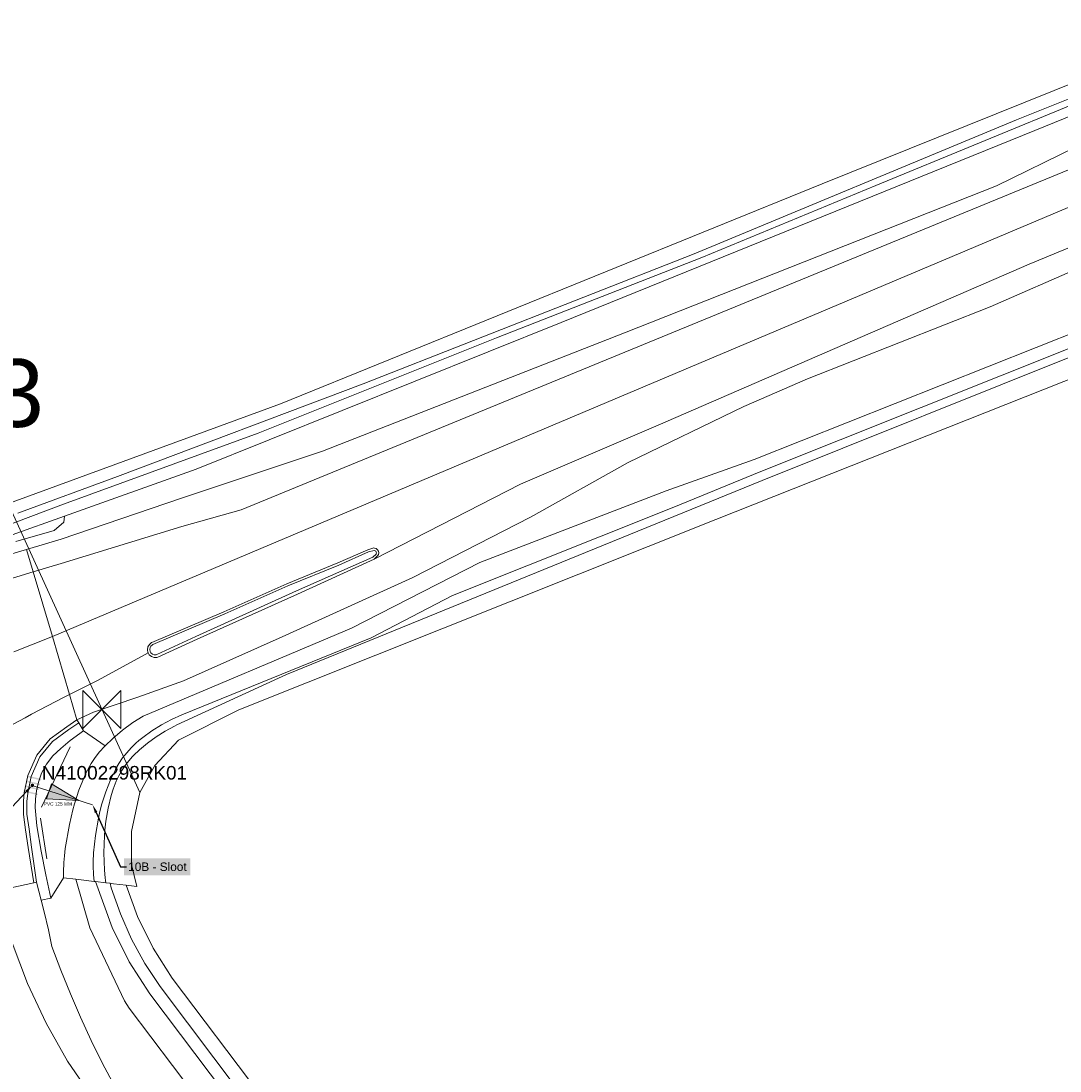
# Model space of a CAD drawing. Extents: x 140829 to 145054, y 448512 to 451778.
# Tile 67 of 152: x 142893 to 142955, y 449984 to 450046. Entities that reach past the tile are written whole.
import ezdxf
from ezdxf import colors
from ezdxf.entities.mleader import LeaderData, LeaderLine
from ezdxf.math import Vec2, Vec3

# ---------------------------------------------------------------- set-up
doc = ezdxf.new("R2010")
doc.units = 0
doc.header["$MEASUREMENT"] = 0
for name, color, linetype, lineweight in [('00-leiding', 5, 'Continuous', 0), ('00-LEIDING RAPPORT', 30, 'Continuous', 30), ('KOLK', 6, 'Continuous', 0)]:
    doc.layers.add(name, color=color, linetype=linetype, lineweight=lineweight)
for name, color, linetype in [('geometrie2dBegroeidTerreindeel', 7, 'Continuous'), ('geometrie2dOndersteunendWaterdeel', 7, 'Continuous'), ('geometrie2dOndersteunendWegdeel', 7, 'Continuous'), ('geometrie2dOverigeConstructie', 7, 'Continuous'), ('geometrie2dWaterdeel', 7, 'Continuous'), ('geometrie2dWegdeel', 7, 'Continuous'), ('geometrie2dWeginrichtingselement', 7, 'Continuous'), ('HMPAL', 1, 'Continuous'), ('PPALHM', 10, 'Continuous')]:
    doc.layers.add(name, color=color, linetype=linetype)
doc.styles.add('Riolering', font='arial.ttf', dxfattribs={"height": 0.8})
doc.styles.get("Standard").update_dxf_attribs({"font": 'arial.ttf'})

# ---------------------------------------------------------------- blocks, each defined once
blk = doc.blocks.new('RICHTING HWA')
at = {"layer": '00-leiding'}
blk.add_hatch(color=256, dxfattribs=at).paths.add_polyline_path([(142658.973, 450308.537), (142660.837, 450309.001), (142659.005, 450309.464)])
at = {"layer": '00-leiding', "lineweight": 0}
for p, q in [((142659.005, 450309.464), (142658.973, 450308.537)), ((142658.973, 450308.537), (142660.837, 450309.001)), ((142660.837, 450309.001), (142659.005, 450309.464))]:
    blk.add_line(p, q, dxfattribs=at)

msp = doc.modelspace()

# ---------------------------------------------------------------- hatches: boundary and pattern name
at = {"layer": 'KOLK', "linetype": 'ByBlock', "lineweight": 0}
h = msp.add_hatch(color=256, dxfattribs=at)
h.dxf.hatch_style = 1
h.paths.add_polyline_path([(142893.887, 450000.7), (142893.474, 450000.802), (142893.454, 450000.719), (142893.867, 450000.618), (142894.28, 450000.516), (142894.3, 450000.599)])
h = msp.add_hatch(color=256, dxfattribs=at)
h.dxf.hatch_style = 1
h.paths.add_polyline_path([(142893.958, 450000.989), (142893.545, 450001.091), (142893.525, 450001.008), (142893.938, 450000.907), (142894.351, 450000.805), (142894.371, 450000.888)])
h = msp.add_hatch(color=256, dxfattribs=at)
h.dxf.hatch_style = 1
h.paths.add_polyline_path([(142893.745, 450000.123), (142893.332, 450000.224), (142893.312, 450000.141), (142893.725, 450000.04), (142894.138, 449999.939), (142894.158, 450000.021)])
h = msp.add_hatch(color=256, dxfattribs=at)
h.dxf.hatch_style = 1
h.paths.add_polyline_path([(142893.816, 450000.411), (142893.403, 450000.513), (142893.383, 450000.43), (142893.796, 450000.329), (142894.209, 450000.228), (142894.229, 450000.31)])
h = msp.add_hatch(color=256, dxfattribs=at)
h.dxf.hatch_style = 1
h.paths.add_polyline_path([(142893.865, 450000.612, 1), (142893.818, 450000.418, 1)])

# ---------------------------------------------------------------- linework, layer by layer
at = {"layer": '00-leiding'}
msp.add_line((142893.829, 450000.509), (142897.397, 449999.361), dxfattribs=at)
at = {"layer": 'geometrie2dBegroeidTerreindeel', "linetype": 'Continuous', "lineweight": 0}
for p, q in [((142957.113, 450042.719), (142940.479, 450036.019)), ((142940.479, 450036.019), (142908.486, 450023.048)), ((142934.208, 450016.207), (142962.406, 450027.387)), ((142908.486, 450023.048), (142892.276, 450017.104)), ((142892.644, 450015.305), (142895.744, 450016.408)), ((142895.744, 450016.408), (142895.702, 450016.06)), ((142895.744, 450016.408), (142895.744, 450016.408)), ((142895.702, 450016.06), (142895.134, 450015.552)), ((142906.033, 450004.972), (142934.208, 450016.207)), ((142895.134, 450015.552), (142892.871, 450014.916)), ((142902.464, 450003.173), (142906.033, 450004.972)), ((142901.08, 450001.676), (142902.464, 450003.173)), ((142900.183, 450000.095), (142901.08, 450001.676)), ((142899.695, 449997.793), (142900.183, 450000.095)), ((142899.689, 449995.831), (142899.695, 449997.793)), ((142900.013, 449994.536), (142899.689, 449995.831)), ((142900.045, 449992.76), (142899.37, 449994.614)), ((142899.37, 449994.614), (142900.013, 449994.536)), ((142900.97, 449990.902), (142900.045, 449992.76)), ((142902.105, 449989.135), (142900.97, 449990.902)), ((142915.151, 449971.862), (142902.105, 449989.135))]:
    msp.add_line(p, q, dxfattribs=at)
at = {"layer": 'geometrie2dOndersteunendWaterdeel', "linetype": 'Continuous', "lineweight": 0}
for p, q in [((142966.559, 450045.643), (142951.964, 450039.806)), ((142940.479, 450036.019), (142957.113, 450042.719)), ((142943.641, 450035.921), (142960.083, 450042.689)), ((142959.562, 450041.85), (142953.034, 450039.18)), ((142951.964, 450039.806), (142932.929, 450031.9)), ((142953.034, 450039.18), (142925.062, 450027.847)), ((142908.486, 450023.048), (142940.479, 450036.019)), ((142933.369, 450031.681), (142943.641, 450035.921)), ((142932.929, 450031.9), (142913.378, 450024.212)), ((142921.252, 450026.927), (142933.369, 450031.681)), ((142936.473, 450019.743), (142959.718, 450028.991)), ((142959.965, 450028.276), (142936.751, 450019.012)), ((142925.062, 450027.847), (142903.52, 450019.175)), ((142962.406, 450027.387), (142934.208, 450016.207)), ((142936.941, 450018.509), (142960.25, 450027.856)), ((142907.165, 450021.307), (142921.252, 450026.927)), ((142913.378, 450024.212), (142898.869, 450018.756)), ((142892.276, 450017.104), (142908.486, 450023.048)), ((142895.671, 450017.107), (142907.165, 450021.307)), ((142931.271, 450017.903), (142936.473, 450019.743)), ((142898.869, 450018.756), (142892.983, 450016.578)), ((142903.52, 450019.175), (142895.744, 450016.408)), ((142936.751, 450019.012), (142931.809, 450016.979)), ((142927.028, 450014.481), (142936.941, 450018.509)), ((142920.263, 450013.676), (142931.271, 450017.903)), ((142891.783, 450015.641), (142895.671, 450017.107)), ((142931.809, 450016.979), (142918.647, 450011.722)), ((142895.744, 450016.408), (142892.644, 450015.305)), ((142934.208, 450016.207), (142906.033, 450004.972)), ((142908.85, 450007.057), (142927.028, 450014.481)), ((142912.695, 450009.793), (142920.263, 450013.676)), ((142918.647, 450011.722), (142913.853, 450009.223)), ((142900.379, 450004.602), (142912.695, 450009.793)), ((142913.853, 450009.223), (142902.666, 450004.681)), ((142902.376, 450004.076), (142908.85, 450007.057)), ((142899.778, 450004.222), (142900.379, 450004.602)), ((142902.666, 450004.681), (142902.054, 450004.407)), ((142906.033, 450004.972), (142902.464, 450003.173)), ((142899.166, 450003.774), (142899.778, 450004.222)), ((142901.463, 450004.091), (142900.896, 450003.734)), ((142902.054, 450004.407), (142901.463, 450004.091)), ((142901.683, 450003.713), (142902.238, 450004.01)), ((142902.238, 450004.01), (142902.376, 450004.076)), ((142898.13, 450002.848), (142898.587, 450003.286)), ((142898.587, 450003.286), (142899.166, 450003.774)), ((142900.355, 450003.339), (142900.135, 450003.16)), ((142900.896, 450003.734), (142900.355, 450003.339)), ((142900.645, 450003.008), (142901.152, 450003.379)), ((142901.152, 450003.379), (142901.683, 450003.713)), ((142897.81, 450002.494), (142898.091, 450002.808)), ((142898.091, 450002.808), (142898.13, 450002.848)), ((142899.674, 450002.731), (142899.412, 450002.438)), ((142899.956, 450003.006), (142899.674, 450002.731)), ((142899.818, 450002.272), (142900.166, 450002.603)), ((142900.135, 450003.16), (142899.956, 450003.006)), ((142900.135, 450003.16), (142900.135, 450003.16)), ((142900.166, 450002.603), (142900.645, 450003.008)), ((142902.464, 450003.173), (142901.08, 450001.676)), ((142897.317, 450001.811), (142897.551, 450002.16)), ((142897.551, 450002.16), (142897.81, 450002.494)), ((142899.171, 450002.128), (142898.952, 450001.801)), ((142899.412, 450002.438), (142899.171, 450002.128)), ((142899.528, 450001.954), (142899.762, 450002.214)), ((142899.762, 450002.214), (142899.818, 450002.272)), ((142899.818, 450002.272), (142899.818, 450002.272)), ((142896.936, 450001.095), (142897.107, 450001.445)), ((142897.107, 450001.445), (142897.317, 450001.811)), ((142898.721, 450001.392), (142898.453, 450000.832)), ((142898.756, 450001.46), (142898.721, 450001.392)), ((142898.952, 450001.801), (142898.756, 450001.46)), ((142898.945, 450001.083), (142899.119, 450001.386)), ((142899.119, 450001.386), (142899.313, 450001.677)), ((142899.313, 450001.677), (142899.528, 450001.954)), ((142901.08, 450001.676), (142900.183, 450000.095)), ((142896.589, 450000.237), (142896.912, 450001.04)), ((142896.912, 450001.04), (142896.936, 450001.095)), ((142898.453, 450000.832), (142898.172, 450000.131)), ((142898.661, 450000.442), (142898.792, 450000.768)), ((142898.792, 450000.768), (142898.945, 450001.083)), ((142896.323, 449999.411), (142896.589, 450000.237)), ((142898.172, 450000.131), (142897.941, 449999.412)), ((142898.496, 449999.917), (142898.605, 450000.277)), ((142898.605, 450000.277), (142898.661, 450000.442)), ((142898.311, 449999.164), (142898.496, 449999.917)), ((142900.183, 450000.095), (142899.695, 449997.793)), ((142896.031, 449998.203), (142896.231, 449999.067)), ((142896.231, 449999.067), (142896.323, 449999.411)), ((142897.827, 449998.973), (142897.737, 449998.573)), ((142897.941, 449999.412), (142897.827, 449998.973)), ((142898.178, 449998.401), (142898.311, 449999.164)), ((142897.737, 449998.573), (142897.561, 449997.56)), ((142898.119, 449997.875), (142898.178, 449998.401)), ((142895.786, 449996.788), (142896.031, 449998.203)), ((142898.093, 449997.549), (142898.119, 449997.875)), ((142899.695, 449997.793), (142899.689, 449995.831)), ((142897.561, 449997.56), (142897.456, 449996.537)), ((142898.06, 449996.526), (142898.093, 449997.549)), ((142895.73, 449996.352), (142895.786, 449996.788)), ((142897.456, 449996.537), (142897.43, 449995.987)), ((142898.099, 449995.503), (142898.06, 449996.526)), ((142895.675, 449995.384), (142895.694, 449995.956)), ((142895.694, 449995.956), (142895.73, 449996.352)), ((142897.43, 449995.987), (142897.426, 449995.751)), ((142899.689, 449995.831), (142900.013, 449994.536)), ((142895.682, 449995.06), (142895.675, 449995.384)), ((142897.426, 449995.751), (142897.446, 449995.241)), ((142897.446, 449995.241), (142897.486, 449994.842)), ((142898.139, 449995.043), (142898.099, 449995.503)), ((142896.408, 449994.972), (142895.682, 449995.06)), ((142896.408, 449994.972), (142897.486, 449994.842)), ((142897.242, 449992.092), (142896.408, 449994.972)), ((142896.408, 449994.972), (142896.408, 449994.972)), ((142897.486, 449994.842), (142896.408, 449994.972)), ((142897.486, 449994.842), (142897.559, 449994.833)), ((142897.559, 449994.833), (142898.557, 449992.116)), ((142898.156, 449994.9), (142898.139, 449995.043)), ((142898.174, 449994.758), (142898.156, 449994.9)), ((142898.434, 449994.727), (142898.174, 449994.758)), ((142898.491, 449994.455), (142898.434, 449994.727)), ((142898.434, 449994.727), (142898.623, 449994.705)), ((142898.623, 449994.705), (142898.434, 449994.727)), ((142898.623, 449994.705), (142899.37, 449994.614)), ((142899.37, 449994.614), (142898.623, 449994.705)), ((142899.37, 449994.614), (142900.045, 449992.76)), ((142900.013, 449994.536), (142899.37, 449994.614)), ((142899.035, 449992.917), (142898.491, 449994.455)), ((142899.699, 449991.429), (142899.035, 449992.917)), ((142900.045, 449992.76), (142900.97, 449990.902)), ((142899.279, 449987.798), (142897.242, 449992.092)), ((142898.557, 449992.116), (142899.562, 449990.098)), ((142900.483, 449990.001), (142899.699, 449991.429)), ((142900.97, 449990.902), (142902.105, 449989.135)), ((142899.562, 449990.098), (142900.778, 449988.212)), ((142901.386, 449988.634), (142900.483, 449990.001)), ((142902.105, 449989.135), (142915.151, 449971.862)), ((142914.452, 449971.33), (142901.386, 449988.634)), ((142899.56, 449987.359), (142899.279, 449987.798)), ((142900.778, 449988.212), (142913.864, 449970.879)), ((142912.676, 449969.976), (142899.56, 449987.359))]:
    msp.add_line(p, q, dxfattribs=at)
at = {"layer": 'geometrie2dOndersteunendWegdeel', "linetype": 'Continuous', "lineweight": 0}
for p, q in [((142953.034, 450039.18), (142959.562, 450041.85)), ((142925.062, 450027.847), (142953.034, 450039.18)), ((142955.437, 450038.198), (142950.778, 450035.911)), ((142950.778, 450035.911), (142928.809, 450027.231)), ((142950.396, 450028.768), (142962.651, 450034.134)), ((142959.718, 450028.991), (142936.473, 450019.743)), ((142939.618, 450024.506), (142950.396, 450028.768)), ((142903.52, 450019.175), (142925.062, 450027.847)), ((142928.809, 450027.231), (142910.973, 450020.249)), ((142935.849, 450022.876), (142939.618, 450024.506)), ((142929.032, 450019.567), (142935.849, 450022.876)), ((142910.973, 450020.249), (142902.648, 450017.475)), ((142923.247, 450016.346), (142929.032, 450019.567)), ((142936.473, 450019.743), (142931.271, 450017.903)), ((142895.744, 450016.408), (142903.52, 450019.175)), ((142902.648, 450017.475), (142895.535, 450015.051)), ((142931.271, 450017.903), (142920.263, 450013.676)), ((142895.702, 450016.06), (142895.744, 450016.408)), ((142916.315, 450012.786), (142923.247, 450016.346)), ((142895.134, 450015.552), (142895.702, 450016.06)), ((142892.871, 450014.916), (142895.134, 450015.552)), ((142895.535, 450015.051), (142893.496, 450014.443)), ((142893.496, 450014.443), (142890.853, 450013.656)), ((142911.879, 450013.647), (142913.649, 450014.422)), ((142913.649, 450014.422), (142914.009, 450014.527)), ((142913.697, 450014.291), (142914.024, 450014.387)), ((142914.024, 450014.387), (142913.697, 450014.291)), ((142914.009, 450014.527), (142914.052, 450014.523)), ((142914.024, 450014.387), (142914.03, 450014.386)), ((142914.03, 450014.386), (142914.024, 450014.387)), ((142914.03, 450014.386), (142914.079, 450014.368)), ((142914.079, 450014.368), (142914.03, 450014.386)), ((142914.052, 450014.523), (142914.147, 450014.488)), ((142914.079, 450014.368), (142914.12, 450014.334)), ((142914.12, 450014.334), (142914.079, 450014.368)), ((142914.147, 450014.488), (142914.224, 450014.423)), ((142914.224, 450014.423), (142914.276, 450014.337)), ((142913.944, 450013.981), (142909.434, 450011.995)), ((142909.434, 450011.995), (142913.944, 450013.981)), ((142914.023, 450013.865), (142909.489, 450011.794)), ((142911.932, 450013.519), (142913.697, 450014.291)), ((142913.697, 450014.291), (142911.932, 450013.519)), ((142914.138, 450014.167), (142913.944, 450013.981)), ((142913.944, 450013.981), (142914.138, 450014.167)), ((142914.248, 450014.082), (142914.023, 450013.865)), ((142914.12, 450014.334), (142914.146, 450014.289)), ((142914.146, 450014.289), (142914.12, 450014.334)), ((142914.146, 450014.185), (142914.138, 450014.167)), ((142914.138, 450014.167), (142914.146, 450014.185)), ((142914.138, 450014.167), (142914.138, 450014.167)), ((142914.146, 450014.289), (142914.155, 450014.237)), ((142914.155, 450014.237), (142914.146, 450014.289)), ((142914.155, 450014.237), (142914.146, 450014.185)), ((142914.146, 450014.185), (142914.155, 450014.237)), ((142914.276, 450014.138), (142914.248, 450014.082)), ((142914.248, 450014.082), (142914.248, 450014.082)), ((142914.276, 450014.337), (142914.293, 450014.237)), ((142914.293, 450014.237), (142914.276, 450014.138)), ((142908.865, 450012.42), (142911.879, 450013.647)), ((142908.92, 450012.292), (142911.932, 450013.519)), ((142911.932, 450013.519), (142908.92, 450012.292)), ((142920.263, 450013.676), (142912.695, 450009.793)), ((142908.59, 450009.291), (142916.315, 450012.786)), ((142909.434, 450011.995), (142903.502, 450009.299)), ((142903.502, 450009.299), (142909.434, 450011.995)), ((142905.146, 450010.764), (142908.865, 450012.42)), ((142905.201, 450010.637), (142908.92, 450012.292)), ((142908.92, 450012.292), (142905.201, 450010.637)), ((142909.489, 450011.794), (142903.572, 450009.148)), ((142900.889, 450008.947), (142905.146, 450010.764)), ((142900.949, 450008.822), (142905.201, 450010.637)), ((142905.201, 450010.637), (142900.949, 450008.822)), ((142912.695, 450009.793), (142900.379, 450004.602)), ((142900.667, 450008.687), (142900.75, 450008.832)), ((142900.75, 450008.832), (142900.878, 450008.941)), ((142900.844, 450008.74), (142900.929, 450008.811)), ((142900.929, 450008.811), (142900.844, 450008.74)), ((142900.878, 450008.941), (142900.889, 450008.947)), ((142900.929, 450008.811), (142900.949, 450008.822)), ((142900.949, 450008.822), (142900.929, 450008.811)), ((142900.949, 450008.822), (142900.949, 450008.822)), ((142903.502, 450009.299), (142901.187, 450008.231)), ((142901.187, 450008.231), (142903.502, 450009.299)), ((142903.572, 450009.148), (142901.246, 450008.079)), ((142902.765, 450006.68), (142908.59, 450009.291)), ((142900.637, 450008.522), (142900.667, 450008.687)), ((142900.668, 450008.357), (142900.637, 450008.522)), ((142900.676, 450008.335), (142900.668, 450008.357)), ((142900.745, 450008.224), (142900.676, 450008.335)), ((142900.872, 450008.12), (142900.745, 450008.224)), ((142900.769, 450008.534), (142900.788, 450008.643)), ((142900.788, 450008.643), (142900.769, 450008.534)), ((142900.789, 450008.424), (142900.769, 450008.534)), ((142900.769, 450008.534), (142900.789, 450008.424)), ((142900.788, 450008.643), (142900.844, 450008.74)), ((142900.844, 450008.74), (142900.788, 450008.643)), ((142900.845, 450008.329), (142900.789, 450008.424)), ((142900.789, 450008.424), (142900.845, 450008.329)), ((142900.93, 450008.258), (142900.845, 450008.329)), ((142900.845, 450008.329), (142900.93, 450008.258)), ((142901.034, 450008.22), (142900.93, 450008.258)), ((142900.93, 450008.258), (142901.034, 450008.22)), ((142901.145, 450008.22), (142901.034, 450008.22)), ((142901.034, 450008.22), (142901.145, 450008.22)), ((142901.187, 450008.231), (142901.145, 450008.22)), ((142901.145, 450008.22), (142901.187, 450008.231)), ((142901.025, 450008.064), (142900.872, 450008.12)), ((142901.189, 450008.065), (142901.025, 450008.064)), ((142901.246, 450008.079), (142901.189, 450008.065)), ((142900.069, 450005.727), (142902.765, 450006.68)), ((142897.443, 450004.827), (142900.069, 450005.727)), ((142896.467, 450004.373), (142897.443, 450004.827)), ((142900.379, 450004.602), (142899.778, 450004.222)), ((142894.888, 450003.257), (142895.867, 450003.977)), ((142895.867, 450003.977), (142896.467, 450004.373)), ((142896.579, 450004.202), (142895.984, 450003.81)), ((142896.467, 450004.373), (142896.579, 450004.202)), ((142896.579, 450004.202), (142896.467, 450004.373)), ((142896.852, 450003.729), (142896.579, 450004.202)), ((142899.778, 450004.222), (142899.166, 450003.774)), ((142894.11, 450002.304), (142894.888, 450003.257)), ((142895.984, 450003.81), (142895.03, 450003.108)), ((142896.081, 450003.162), (142896.852, 450003.729)), ((142898.13, 450002.848), (142896.852, 450003.729)), ((142896.852, 450003.729), (142898.13, 450002.848)), ((142898.587, 450003.286), (142898.13, 450002.848)), ((142899.166, 450003.774), (142898.587, 450003.286)), ((142895.03, 450003.108), (142894.285, 450002.196)), ((142895.042, 450002.248), (142895.529, 450002.693)), ((142895.529, 450002.693), (142896.081, 450003.162)), ((142898.091, 450002.808), (142897.81, 450002.494)), ((142898.13, 450002.848), (142898.091, 450002.808)), ((142898.13, 450002.848), (142898.13, 450002.848)), ((142898.13, 450002.848), (142898.13, 450002.848)), ((142893.575, 450001.091), (142894.11, 450002.304)), ((142894.285, 450002.196), (142893.77, 450001.029)), ((142894.673, 450001.768), (142895.042, 450002.248)), ((142897.551, 450002.16), (142897.317, 450001.811)), ((142897.81, 450002.494), (142897.551, 450002.16)), ((142894.373, 450001.241), (142894.673, 450001.768)), ((142897.107, 450001.445), (142896.936, 450001.095)), ((142897.317, 450001.811), (142897.107, 450001.445)), ((142893.363, 450000.08), (142893.575, 450001.091)), ((142893.77, 450001.029), (142893.565, 450000.047)), ((142894.197, 450000.707), (142894.373, 450001.241)), ((142896.912, 450001.04), (142896.589, 450000.237)), ((142896.936, 450001.095), (142896.912, 450001.04)), ((142894.021, 449999.699), (142894.079, 450000.188)), ((142894.079, 450000.188), (142894.197, 450000.707)), ((142896.589, 450000.237), (142896.323, 449999.411)), ((142893.309, 449999.576), (142893.363, 450000.08)), ((142893.311, 449998.791), (142893.309, 449999.576)), ((142893.565, 450000.047), (142893.513, 449999.565)), ((142893.513, 449999.565), (142893.515, 449998.805)), ((142893.999, 449999.214), (142894.021, 449999.699)), ((142894.109, 449998.127), (142893.999, 449999.214)), ((142896.231, 449999.067), (142896.031, 449998.203)), ((142896.323, 449999.411), (142896.231, 449999.067)), ((142893.439, 449997.887), (142893.311, 449998.791)), ((142893.515, 449998.805), (142893.641, 449997.917)), ((142893.589, 449996.838), (142893.439, 449997.887)), ((142893.641, 449997.917), (142893.791, 449996.869)), ((142894.362, 449996.62), (142894.109, 449998.127)), ((142896.031, 449998.203), (142895.786, 449996.788)), ((142893.934, 449994.766), (142893.589, 449996.838)), ((142893.791, 449996.869), (142894.092, 449994.8)), ((142894.642, 449995.219), (142894.362, 449996.62)), ((142895.786, 449996.788), (142895.73, 449996.352)), ((142895.694, 449995.956), (142895.675, 449995.383)), ((142895.73, 449996.352), (142895.694, 449995.956)), ((142894.938, 449993.856), (142894.642, 449995.219)), ((142895.675, 449995.383), (142895.682, 449995.06)), ((142894.092, 449994.8), (142893.934, 449994.766)), ((142893.934, 449994.766), (142893.934, 449994.766)), ((142894.938, 449993.856), (142895.682, 449995.06)), ((142895.682, 449995.06), (142894.938, 449993.856)), ((142895.682, 449995.06), (142896.408, 449994.972)), ((142896.408, 449994.972), (142897.242, 449992.092)), ((142894.369, 449993.726), (142894.938, 449993.856)), ((142894.538, 449993.053), (142894.369, 449993.726)), ((142894.369, 449993.726), (142894.369, 449993.726)), ((142894.793, 449991.973), (142894.538, 449993.053)), ((142897.242, 449992.092), (142899.279, 449987.798)), ((142894.988, 449991.005), (142894.793, 449991.973)), ((142895.52, 449989.595), (142894.988, 449991.005)), ((142896.086, 449988.198), (142895.52, 449989.595)), ((142896.686, 449986.816), (142896.086, 449988.198)), ((142899.279, 449987.798), (142899.56, 449987.359)), ((142899.56, 449987.359), (142912.676, 449969.976)), ((142897.319, 449985.449), (142896.686, 449986.816)), ((142897.986, 449984.098), (142897.319, 449985.449)), ((142898.685, 449982.763), (142897.986, 449984.098))]:
    msp.add_line(p, q, dxfattribs=at)
at = {"layer": 'geometrie2dOverigeConstructie', "linetype": 'Continuous', "lineweight": 0}
for p, q in [((142894.376, 449999.227), (142896.063, 450002.785)), ((142896.063, 450002.785), (142894.376, 449999.227)), ((142894.698, 449996.181), (142894.311, 449998.578)), ((142894.311, 449998.578), (142894.698, 449996.181))]:
    msp.add_line(p, q, dxfattribs=at)
at = {"layer": 'geometrie2dWaterdeel', "linetype": 'Continuous', "lineweight": 0}
for p, q in [((142951.964, 450039.806), (142966.559, 450045.643)), ((142960.083, 450042.689), (142943.641, 450035.921)), ((142932.929, 450031.9), (142951.964, 450039.806)), ((142943.641, 450035.921), (142933.369, 450031.681)), ((142913.378, 450024.212), (142932.929, 450031.9)), ((142933.369, 450031.681), (142921.252, 450026.927)), ((142936.751, 450019.012), (142959.965, 450028.276)), ((142960.25, 450027.856), (142936.941, 450018.509)), ((142921.252, 450026.927), (142907.165, 450021.307)), ((142898.869, 450018.756), (142913.378, 450024.212)), ((142907.165, 450021.307), (142895.671, 450017.107)), ((142892.983, 450016.578), (142898.869, 450018.756)), ((142931.809, 450016.979), (142936.751, 450019.012)), ((142936.941, 450018.509), (142927.028, 450014.481)), ((142895.671, 450017.107), (142891.783, 450015.641)), ((142918.647, 450011.722), (142931.809, 450016.979)), ((142927.028, 450014.481), (142908.85, 450007.057)), ((142913.853, 450009.223), (142918.647, 450011.722)), ((142902.666, 450004.681), (142913.853, 450009.223)), ((142908.85, 450007.057), (142902.376, 450004.076)), ((142902.054, 450004.407), (142902.666, 450004.681)), ((142900.896, 450003.734), (142901.463, 450004.091)), ((142901.463, 450004.091), (142902.054, 450004.407)), ((142902.238, 450004.01), (142901.683, 450003.713)), ((142902.376, 450004.076), (142902.238, 450004.01)), ((142900.135, 450003.16), (142900.355, 450003.339)), ((142900.355, 450003.339), (142900.896, 450003.734)), ((142901.152, 450003.379), (142900.645, 450003.008)), ((142901.683, 450003.713), (142901.152, 450003.379)), ((142899.412, 450002.438), (142899.674, 450002.731)), ((142899.674, 450002.731), (142899.956, 450003.006)), ((142900.166, 450002.603), (142899.818, 450002.272)), ((142899.956, 450003.006), (142900.135, 450003.16)), ((142900.645, 450003.008), (142900.166, 450002.603)), ((142898.952, 450001.801), (142899.171, 450002.128)), ((142899.171, 450002.128), (142899.412, 450002.438)), ((142899.762, 450002.214), (142899.528, 450001.954)), ((142899.818, 450002.272), (142899.762, 450002.214)), ((142898.453, 450000.832), (142898.721, 450001.392)), ((142898.721, 450001.392), (142898.756, 450001.46)), ((142898.756, 450001.46), (142898.952, 450001.801)), ((142899.119, 450001.386), (142898.945, 450001.083)), ((142899.313, 450001.677), (142899.119, 450001.386)), ((142899.528, 450001.954), (142899.313, 450001.677)), ((142898.172, 450000.131), (142898.453, 450000.832)), ((142898.792, 450000.768), (142898.661, 450000.442)), ((142898.945, 450001.083), (142898.792, 450000.768)), ((142897.941, 449999.412), (142898.172, 450000.131)), ((142898.605, 450000.277), (142898.496, 449999.917)), ((142898.661, 450000.442), (142898.605, 450000.277)), ((142898.496, 449999.917), (142898.311, 449999.164)), ((142897.737, 449998.573), (142897.827, 449998.973)), ((142897.827, 449998.973), (142897.941, 449999.412)), ((142898.311, 449999.164), (142898.178, 449998.401)), ((142897.561, 449997.56), (142897.737, 449998.573)), ((142898.178, 449998.401), (142898.119, 449997.875)), ((142898.119, 449997.875), (142898.093, 449997.549)), ((142897.456, 449996.537), (142897.561, 449997.56)), ((142898.093, 449997.549), (142898.06, 449996.526)), ((142897.43, 449995.987), (142897.456, 449996.537)), ((142898.06, 449996.526), (142898.099, 449995.503)), ((142897.426, 449995.751), (142897.43, 449995.987)), ((142897.43, 449995.987), (142897.43, 449995.987)), ((142897.446, 449995.241), (142897.426, 449995.751)), ((142897.486, 449994.842), (142897.446, 449995.241)), ((142898.099, 449995.503), (142898.139, 449995.043)), ((142897.559, 449994.833), (142897.486, 449994.842)), ((142898.557, 449992.116), (142897.559, 449994.833)), ((142897.559, 449994.833), (142898.174, 449994.758)), ((142898.174, 449994.758), (142897.559, 449994.833)), ((142898.139, 449995.043), (142898.156, 449994.9)), ((142898.156, 449994.9), (142898.174, 449994.758)), ((142898.174, 449994.758), (142898.434, 449994.727)), ((142898.174, 449994.758), (142898.174, 449994.758)), ((142898.434, 449994.727), (142898.491, 449994.455)), ((142898.491, 449994.455), (142899.035, 449992.917)), ((142899.035, 449992.917), (142899.699, 449991.429)), ((142899.562, 449990.098), (142898.557, 449992.116)), ((142899.699, 449991.429), (142900.483, 449990.001)), ((142900.778, 449988.212), (142899.562, 449990.098)), ((142900.483, 449990.001), (142901.386, 449988.634)), ((142901.386, 449988.634), (142914.452, 449971.33)), ((142913.864, 449970.879), (142900.778, 449988.212))]:
    msp.add_line(p, q, dxfattribs=at)
at = {"layer": 'geometrie2dWegdeel', "linetype": 'Continuous', "lineweight": 0}
for p, q in [((142950.778, 450035.911), (142955.437, 450038.198)), ((142955.458, 450037.042), (142906.167, 450016.788)), ((142906.167, 450016.788), (142955.458, 450037.042)), ((142952.707, 450031.291), (142965.64, 450036.676)), ((142965.64, 450036.676), (142952.707, 450031.291)), ((142895.034, 450009.302), (142957.597, 450035.726)), ((142957.597, 450035.726), (142895.034, 450009.302)), ((142928.809, 450027.231), (142950.778, 450035.911)), ((142962.651, 450034.134), (142950.396, 450028.768)), ((142930.786, 450021.771), (142952.707, 450031.291)), ((142952.707, 450031.291), (142930.786, 450021.771)), ((142950.396, 450028.768), (142939.618, 450024.506)), ((142910.973, 450020.249), (142928.809, 450027.231)), ((142939.618, 450024.506), (142935.849, 450022.876)), ((142935.849, 450022.876), (142929.032, 450019.567)), ((142922.674, 450018.294), (142930.786, 450021.771)), ((142930.786, 450021.771), (142922.674, 450018.294)), ((142902.648, 450017.475), (142910.973, 450020.249)), ((142929.032, 450019.567), (142923.247, 450016.346)), ((142914.023, 450013.865), (142922.674, 450018.294)), ((142922.674, 450018.294), (142914.023, 450013.865)), ((142895.535, 450015.051), (142902.648, 450017.475)), ((142906.167, 450016.788), (142902.663, 450015.792)), ((142902.663, 450015.792), (142906.167, 450016.788)), ((142923.247, 450016.346), (142916.315, 450012.786)), ((142902.663, 450015.792), (142895.546, 450013.608)), ((142895.546, 450013.608), (142902.663, 450015.792)), ((142893.496, 450014.443), (142895.535, 450015.051)), ((142890.853, 450013.656), (142893.496, 450014.443)), ((142893.496, 450014.443), (142893.893, 450013.115)), ((142893.893, 450013.115), (142893.496, 450014.443)), ((142913.649, 450014.422), (142911.879, 450013.647)), ((142914.009, 450014.527), (142913.649, 450014.422)), ((142914.052, 450014.523), (142914.009, 450014.527)), ((142914.147, 450014.488), (142914.052, 450014.523)), ((142914.224, 450014.423), (142914.147, 450014.488)), ((142914.276, 450014.337), (142914.224, 450014.423)), ((142909.489, 450011.794), (142914.023, 450013.865)), ((142914.023, 450013.865), (142914.248, 450014.082)), ((142914.248, 450014.082), (142914.276, 450014.138)), ((142914.293, 450014.237), (142914.276, 450014.337)), ((142914.276, 450014.138), (142914.293, 450014.237)), ((142895.546, 450013.608), (142893.893, 450013.115)), ((142893.893, 450013.115), (142895.546, 450013.608)), ((142911.879, 450013.647), (142908.865, 450012.42)), ((142892.659, 450012.748), (142893.893, 450013.115)), ((142893.893, 450013.115), (142892.659, 450012.748)), ((142893.893, 450013.115), (142895.034, 450009.302)), ((142916.315, 450012.786), (142908.59, 450009.291)), ((142908.865, 450012.42), (142905.146, 450010.764)), ((142903.572, 450009.148), (142909.489, 450011.794)), ((142905.146, 450010.764), (142900.889, 450008.947)), ((142892.755, 450008.397), (142895.034, 450009.302)), ((142895.034, 450009.302), (142892.755, 450008.397)), ((142895.034, 450009.302), (142896.032, 450005.868)), ((142896.032, 450005.868), (142895.034, 450009.302)), ((142900.75, 450008.832), (142900.667, 450008.687)), ((142900.878, 450008.941), (142900.75, 450008.832)), ((142900.889, 450008.947), (142900.878, 450008.941)), ((142901.246, 450008.079), (142903.572, 450009.148)), ((142908.59, 450009.291), (142902.765, 450006.68)), ((142897.72, 450006.727), (142900.676, 450008.335)), ((142900.676, 450008.335), (142897.72, 450006.727)), ((142900.667, 450008.687), (142900.637, 450008.522)), ((142900.637, 450008.522), (142900.668, 450008.357)), ((142900.668, 450008.357), (142900.676, 450008.335)), ((142900.676, 450008.335), (142900.745, 450008.224)), ((142900.676, 450008.335), (142900.676, 450008.335)), ((142900.745, 450008.224), (142900.872, 450008.12)), ((142900.872, 450008.12), (142901.025, 450008.064)), ((142901.025, 450008.064), (142901.189, 450008.065)), ((142901.189, 450008.065), (142901.246, 450008.079)), ((142896.032, 450005.868), (142897.72, 450006.727)), ((142897.72, 450006.727), (142896.032, 450005.868)), ((142902.765, 450006.68), (142900.069, 450005.727)), ((142895.688, 450005.693), (142893.785, 450004.724)), ((142893.785, 450004.724), (142895.688, 450005.693)), ((142896.032, 450005.868), (142895.688, 450005.693)), ((142895.688, 450005.693), (142896.032, 450005.868)), ((142896.032, 450005.868), (142896.467, 450004.373)), ((142896.467, 450004.373), (142896.032, 450005.868)), ((142896.032, 450005.868), (142896.032, 450005.868)), ((142900.069, 450005.727), (142897.443, 450004.827)), ((142893.405, 450004.496), (142892.401, 450003.959)), ((142892.401, 450003.959), (142893.405, 450004.496)), ((142893.785, 450004.724), (142893.405, 450004.496)), ((142893.405, 450004.496), (142893.785, 450004.724)), ((142897.443, 450004.827), (142896.467, 450004.373)), ((142895.867, 450003.977), (142894.888, 450003.257)), ((142896.467, 450004.373), (142895.867, 450003.977)), ((142895.984, 450003.81), (142896.579, 450004.202)), ((142896.579, 450004.202), (142896.852, 450003.729)), ((142894.888, 450003.257), (142894.11, 450002.304)), ((142895.03, 450003.108), (142895.984, 450003.81)), ((142896.852, 450003.729), (142896.081, 450003.162)), ((142894.285, 450002.196), (142895.03, 450003.108)), ((142895.529, 450002.693), (142895.042, 450002.248)), ((142896.081, 450003.162), (142895.529, 450002.693)), ((142894.11, 450002.304), (142893.575, 450001.091)), ((142893.77, 450001.029), (142894.285, 450002.196)), ((142895.042, 450002.248), (142894.673, 450001.768)), ((142894.673, 450001.768), (142894.373, 450001.241)), ((142893.575, 450001.091), (142893.363, 450000.08)), ((142893.565, 450000.047), (142893.77, 450001.029)), ((142894.373, 450001.241), (142894.197, 450000.707)), ((142894.079, 450000.188), (142894.021, 449999.699)), ((142894.197, 450000.707), (142894.079, 450000.188)), ((142893.363, 450000.08), (142893.309, 449999.576)), ((142893.309, 449999.576), (142893.311, 449998.791)), ((142893.513, 449999.565), (142893.565, 450000.047)), ((142893.515, 449998.805), (142893.513, 449999.565)), ((142894.021, 449999.699), (142893.999, 449999.214)), ((142893.999, 449999.214), (142894.109, 449998.127)), ((142893.311, 449998.791), (142893.439, 449997.887)), ((142893.641, 449997.917), (142893.515, 449998.805)), ((142893.439, 449997.887), (142893.589, 449996.838)), ((142893.791, 449996.869), (142893.641, 449997.917)), ((142894.109, 449998.127), (142894.362, 449996.62)), ((142893.589, 449996.838), (142893.934, 449994.766)), ((142894.092, 449994.8), (142893.791, 449996.869)), ((142894.362, 449996.62), (142894.642, 449995.219)), ((142894.642, 449995.219), (142894.938, 449993.856)), ((142893.934, 449994.766), (142891.821, 449994.307)), ((142891.821, 449994.307), (142893.934, 449994.766)), ((142893.934, 449994.766), (142894.092, 449994.8)), ((142894.369, 449993.726), (142894.092, 449994.8)), ((142894.092, 449994.8), (142894.092, 449994.8)), ((142894.092, 449994.8), (142894.369, 449993.726)), ((142894.938, 449993.856), (142894.369, 449993.726)), ((142894.369, 449993.726), (142894.538, 449993.053)), ((142894.538, 449993.053), (142894.793, 449991.973)), ((142894.793, 449991.973), (142894.988, 449991.005)), ((142892.653, 449991.219), (142893.556, 449988.806)), ((142893.556, 449988.806), (142892.653, 449991.219)), ((142894.988, 449991.005), (142895.52, 449989.595)), ((142895.52, 449989.595), (142896.086, 449988.198)), ((142893.556, 449988.806), (142894.649, 449986.472)), ((142894.649, 449986.472), (142893.556, 449988.806)), ((142896.086, 449988.198), (142896.686, 449986.816)), ((142894.649, 449986.472), (142895.923, 449984.234)), ((142895.923, 449984.234), (142894.649, 449986.472)), ((142896.686, 449986.816), (142897.319, 449985.449)), ((142897.319, 449985.449), (142897.986, 449984.098)), ((142895.923, 449984.234), (142897.37, 449982.103)), ((142897.37, 449982.103), (142895.923, 449984.234)), ((142897.986, 449984.098), (142898.685, 449982.763))]:
    msp.add_line(p, q, dxfattribs=at)
at = {"layer": 'geometrie2dWeginrichtingselement', "linetype": 'Continuous', "lineweight": 0}
for p, q in [((142911.879, 450013.647), (142913.649, 450014.422)), ((142913.649, 450014.422), (142914.009, 450014.527)), ((142914.024, 450014.387), (142913.697, 450014.291)), ((142914.009, 450014.527), (142914.052, 450014.523)), ((142914.009, 450014.527), (142914.009, 450014.527)), ((142914.03, 450014.386), (142914.024, 450014.387)), ((142914.079, 450014.368), (142914.03, 450014.386)), ((142914.052, 450014.523), (142914.147, 450014.488)), ((142914.12, 450014.334), (142914.079, 450014.368)), ((142914.147, 450014.488), (142914.224, 450014.423)), ((142914.224, 450014.423), (142914.276, 450014.337)), ((142909.434, 450011.995), (142913.944, 450013.981)), ((142914.023, 450013.865), (142909.489, 450011.794)), ((142913.697, 450014.291), (142911.932, 450013.519)), ((142913.944, 450013.981), (142914.138, 450014.167)), ((142914.248, 450014.082), (142914.023, 450013.865)), ((142914.146, 450014.289), (142914.12, 450014.334)), ((142914.138, 450014.167), (142914.146, 450014.185)), ((142914.155, 450014.237), (142914.146, 450014.289)), ((142914.146, 450014.185), (142914.155, 450014.237)), ((142914.276, 450014.138), (142914.248, 450014.082)), ((142914.276, 450014.337), (142914.293, 450014.237)), ((142914.293, 450014.237), (142914.276, 450014.138)), ((142908.865, 450012.42), (142911.879, 450013.647)), ((142911.932, 450013.519), (142908.92, 450012.292)), ((142903.502, 450009.299), (142909.434, 450011.995)), ((142905.146, 450010.764), (142908.865, 450012.42)), ((142908.92, 450012.292), (142905.201, 450010.637)), ((142909.489, 450011.794), (142903.572, 450009.148)), ((142900.889, 450008.947), (142905.146, 450010.764)), ((142905.201, 450010.637), (142900.949, 450008.822)), ((142900.667, 450008.687), (142900.75, 450008.832)), ((142900.75, 450008.832), (142900.878, 450008.941)), ((142900.929, 450008.811), (142900.844, 450008.74)), ((142900.878, 450008.941), (142900.889, 450008.947)), ((142900.949, 450008.822), (142900.929, 450008.811)), ((142900.949, 450008.822), (142900.949, 450008.822)), ((142901.187, 450008.231), (142903.502, 450009.299)), ((142903.572, 450009.148), (142901.246, 450008.079)), ((142900.637, 450008.522), (142900.667, 450008.687)), ((142900.668, 450008.357), (142900.637, 450008.522)), ((142900.676, 450008.335), (142900.668, 450008.357)), ((142900.745, 450008.224), (142900.676, 450008.335)), ((142900.872, 450008.12), (142900.745, 450008.224)), ((142900.788, 450008.643), (142900.769, 450008.534)), ((142900.769, 450008.534), (142900.789, 450008.424)), ((142900.844, 450008.74), (142900.788, 450008.643)), ((142900.789, 450008.424), (142900.845, 450008.329)), ((142900.845, 450008.329), (142900.93, 450008.258)), ((142900.93, 450008.258), (142901.034, 450008.22)), ((142901.034, 450008.22), (142901.145, 450008.22)), ((142901.145, 450008.22), (142901.187, 450008.231)), ((142901.025, 450008.064), (142900.872, 450008.12)), ((142901.189, 450008.065), (142901.025, 450008.064)), ((142901.246, 450008.079), (142901.189, 450008.065)), ((142894.888, 450003.257), (142895.867, 450003.977)), ((142895.867, 450003.977), (142896.467, 450004.373)), ((142896.579, 450004.202), (142895.984, 450003.81)), ((142896.467, 450004.373), (142896.579, 450004.202)), ((142894.11, 450002.304), (142894.888, 450003.257)), ((142895.984, 450003.81), (142895.03, 450003.108)), ((142895.03, 450003.108), (142894.285, 450002.196)), ((142893.575, 450001.091), (142894.11, 450002.304)), ((142894.285, 450002.196), (142893.77, 450001.029)), ((142893.363, 450000.08), (142893.575, 450001.091)), ((142893.77, 450001.029), (142893.565, 450000.047)), ((142893.309, 449999.576), (142893.363, 450000.08)), ((142893.311, 449998.791), (142893.309, 449999.576)), ((142893.565, 450000.047), (142893.513, 449999.565)), ((142893.513, 449999.565), (142893.515, 449998.805)), ((142893.439, 449997.887), (142893.311, 449998.791)), ((142893.515, 449998.805), (142893.641, 449997.917)), ((142893.589, 449996.838), (142893.439, 449997.887)), ((142893.641, 449997.917), (142893.791, 449996.869)), ((142893.934, 449994.766), (142893.589, 449996.838)), ((142893.791, 449996.869), (142894.092, 449994.8)), ((142894.092, 449994.8), (142893.934, 449994.766)), ((142893.934, 449994.766), (142893.934, 449994.766))]:
    msp.add_line(p, q, dxfattribs=at)
at = {"layer": 'HMPAL', "linetype": 'Continuous', "lineweight": 0}
msp.add_line((142900.183, 450000.095), (142892.413, 450017.154), dxfattribs=at)
at = {"layer": 'PPALHM', "lineweight": 0}
for p, q in [((142896.827, 450006.122), (142899.071, 450003.878)), ((142896.827, 450003.878), (142896.827, 450006.122)), ((142899.071, 450006.122), (142896.827, 450003.878)), ((142899.071, 450003.878), (142899.071, 450006.122))]:
    msp.add_line(p, q, dxfattribs=at)

# ---------------------------------------------------------------- block references
at = {"layer": '00-leiding', "rotation": 343.3308954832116}
msp.add_blockref('RICHTING HWA', (-122937.693, 59535.223), dxfattribs=at)

# ---------------------------------------------------------------- texts
at = {"layer": '00-leiding', "insert": (142894.514, 449999.517), "char_height": 0.2, "attachment_point": 1}
msp.add_mtext_dynamic_manual_height_columns('PVC 125 MM', width=1.74362, gutter_width=1, heights=[0], dxfattribs=at)
at = {"layer": 'KOLK', "linetype": 'ByBlock', "lineweight": 0, "style": 'Riolering'}
msp.add_attdef('N41002298RK01', (142894.402, 450000.855), '', height=0.8, dxfattribs=at)

# ---------------------------------------------------------------- next in the draw order: texts
at = {"layer": 'HMPAL', "lineweight": 0, "insert": (142886.749, 450025.675), "char_height": 4, "attachment_point": 1, "bg_fill": 3, "box_fill_scale": 1.5, "bg_fill_color": 256, "bg_fill_transparency": 0}
msp.add_mtext_dynamic_manual_height_columns('2.3', width=0.49991, gutter_width=1, heights=[0], dxfattribs=at)

# ---------------------------------------------------------------- next in the draw order: leaders
at = {"layer": '00-LEIDING RAPPORT', "lineweight": 0}
ml = msp.add_multileader_mtext('Standard', dxfattribs=at)
ml.set_content('10A', color=256)
ml.set_leader_properties()
ml.build(insert=Vec2(0, 0))
ml.multileader.update_dxf_attribs({"text_right_attachment_type": 6, "dogleg_length": 0.36, "arrow_head_size": 0.5})
ctx = ml.context
ctx.base_point, ctx.char_height, ctx.arrow_head_size, ctx.landing_gap_size, ctx.plane_origin = Vec3(142889.392, 449997.947), 0.5, 0.5, 0.09, Vec3(142893.121, 449997.597)
ctx.right_attachment, ctx.text_align_type = 6, 2
notes = []
notes.append((ctx, [(1, (1, 1, 0), (142891.1, 449997.602), (-1, 0), 0.36, [(0, [(142893.833, 450000.511)], 0, [])])]))
ctx.mtext.insert, ctx.mtext.width, ctx.mtext.alignment, ctx.mtext.flow_direction = Vec3(142890.65, 449998.202), 0.16809, 3, 5
ctx.mtext.has_bg_fill, ctx.mtext.bg_color, ctx.mtext.bg_scale_factor, ctx.mtext.bg_transparency, ctx.mtext.use_window_bg_color = 1, -1023410172, 1.5, 0, 0
ml = msp.add_multileader_mtext('Standard', dxfattribs=at)
ml.set_content('10B - Sloot', color=256)
ml.set_leader_properties()
ml.build(insert=Vec2(0, 0))
ml.multileader.update_dxf_attribs({"text_right_attachment_type": 6, "dogleg_length": 0.36, "arrow_head_size": 0.5})
ctx = ml.context
ctx.base_point, ctx.char_height, ctx.arrow_head_size, ctx.landing_gap_size, ctx.plane_origin = Vec3(142899.407, 449995.703), 0.5, 0.5, 0.09, Vec3(142896.688, 449996.449)
ctx.right_attachment = 6
notes.append((ctx, [(0, (1, 1, 0), (142899.047, 449995.703), (1, 0), 0.36, [(0, [(142897.401, 449999.363)], 0, [])])]))
ctx.mtext.insert, ctx.mtext.width, ctx.mtext.flow_direction = Vec3(142899.497, 449995.957), 3.41924, 5
ctx.mtext.has_bg_fill, ctx.mtext.bg_color, ctx.mtext.bg_scale_factor, ctx.mtext.bg_transparency, ctx.mtext.use_window_bg_color = 1, -1023410172, 1.5, 0, 0
for ctx, leaders in notes:
    for number, flags, end, landing, length, lines in leaders:
        leader = LeaderData()
        leader.index, (leader.has_last_leader_line, leader.has_dogleg_vector, leader.attachment_direction) = number, flags
        leader.last_leader_point, leader.dogleg_vector, leader.dogleg_length = Vec3(end), Vec3(landing), length
        for number, points, colour, breaks in lines:
            line = LeaderLine()
            line.index, line.vertices, line.color, line.breaks = number, Vec3.list(points), colors.encode_raw_color(colour), breaks
            leader.lines.append(line)
        ctx.leaders.append(leader)

doc.saveas('drawing.dxf')
